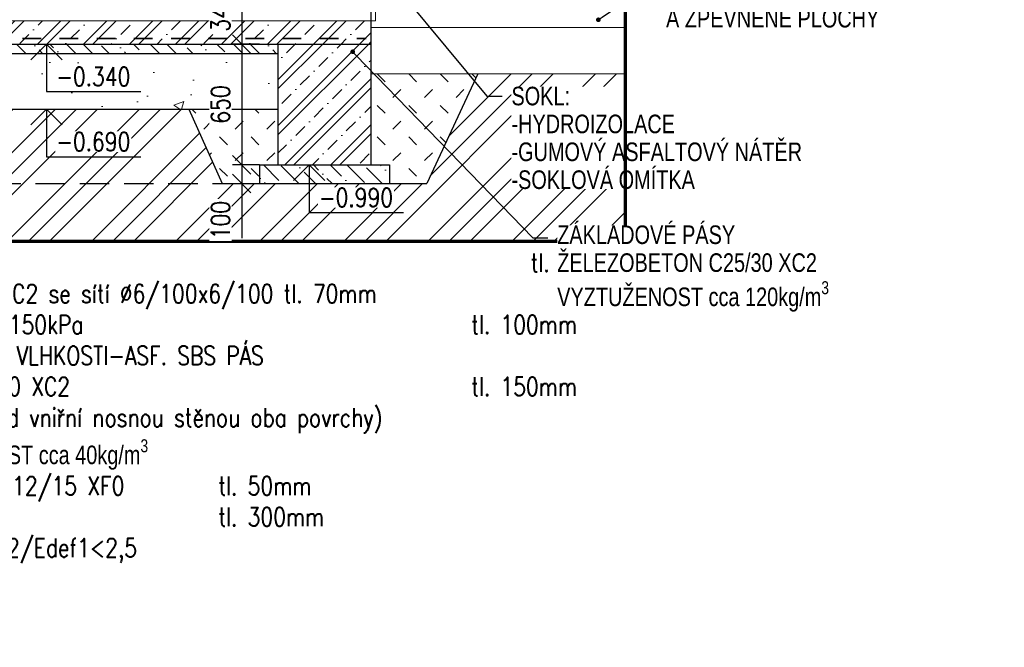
# Model space of a CAD drawing. Header units: millimetres. Extents: x -13560 to 57209, y -1473 to 35717.
# Tile 4 of 22: x 13265 to 18563, y 7394 to 10771. Entities that reach past the tile are written whole.
import ezdxf
from ezdxf import colors
from ezdxf.entities.mleader import LeaderData, LeaderLine
from ezdxf.math import Vec2, Vec3

# ---------------------------------------------------------------- set-up
doc = ezdxf.new("R2010")
doc.units = ezdxf.units.MM
doc.header["$LTSCALE"] = 50
doc.linetypes.add('B_CARA_04', pattern=[4, 2, -2])
doc.linetypes.add('HIDDEN', pattern=[9.525, 6.35, -3.175])
doc.layers.get('Defpoints').update_dxf_attribs({"color": 132})
for name, color, linetype, lineweight in [('CA_KOTY', 3, 'Continuous', 25), ('CA_NEVHRA', 3, 'HIDDEN', 25), ('CA_POHHRA18', 8, 'Continuous', 18), ('CA_POHHRA25', 7, 'Continuous', 25), ('CA_SRAFY', 9, 'Continuous', 13), ('CA_SVARSITE', 62, 'B_CARA_04', 35), ('CA_TEXT25', 7, 'Continuous', 25)]:
    doc.layers.add(name, color=color, linetype=linetype, lineweight=lineweight)
doc.layers.add('CA_PK', color=6, linetype='Continuous', lineweight=70, plot=False)
doc.layers.add('Obrysy', color=2, linetype='Continuous')
doc.styles.add('ROMANS', font='romans.shx', dxfattribs={"width": 0.8})
doc.dimstyles.new('A-50_(2.5)', dxfattribs={"dimscale": 50, "dimtxt": 2, "dimasz": 2, "dimexe": 1, "dimexo": 2, "dimgap": 0, "dimtad": 0, "dimdec": 0, "dimrnd": 1, "dimtxsty": 'ROMANS', "dimblk1": 'OBLIQUE', "dimblk2": 'OBLIQUE', "dimsah": 1, "dimcen": 2, "dimclrd": 256, "dimclre": 256, "dimclrt": 256, "dimadec": 1, "dimazin": 2, "dimtfac": 0.714286, "dimtdec": 0, "dimtmove": 0, "dimatfit": 3, "dimldrblk": 'DOTSMALL', "dimfxl": 7, "dimfxlon": 1, "dimtvp": 1.142857, "dimtfill": 1, "dimtolj": 1, "dimlwd": -1, "dimlwe": -1, "dimarcsym": 0})
pattern_1 = [(45, (0, 0), (-123.7437, 123.7437), []), (45, (49.5, 0), (-123.7437, 123.7437), []), (45, (148.5, 0), (-74.2462, 173.2412), [70, -35, 0, -35])]

# ---------------------------------------------------------------- blocks, each defined once
blk = doc.blocks.new('_Dot')
at = {"layer": 'Obrysy', "color": 0, "lineweight": -2}
blk.add_line((-0.5, 0), (-1, 0), dxfattribs=at)
at = {"layer": 'Obrysy', "color": 0, "const_width": 0.5}
blk.add_lwpolyline([(-0.25, 0, 1), (0.25, 0, 1)], format="xyb", close=True, dxfattribs=at)
blk = doc.blocks.new('_Oblique')
at = {"color": 0, "linetype": 'ByBlock', "lineweight": -2}
blk.add_line((-0.5, -0.5), (0.5, 0.5), dxfattribs=at)
blk = doc.blocks.new('*D94')
at = {"layer": 'CA_KOTY', "transparency": 16777216}
for p, q in [((14755, 10979.3), (14409.7, 10979.3)), ((14459.7, 10979.3), (14459.7, 10639.3)), ((14555, 10639.3), (14409.7, 10639.3))]:
    blk.add_line(p, q, dxfattribs=at)
at = {"layer": 'Defpoints', "color": 0, "transparency": 16777216}
for p in [(14855, 10979.3), (14459.7, 10639.3), (14655, 10639.3)]:
    blk.add_point(p, dxfattribs=at)
at = {"layer": 'CA_KOTY', "transparency": 16777216, "xscale": 100, "yscale": 100, "zscale": 100}
for p, rotation in [((14459.7, 10979.3), 90), ((14459.7, 10639.3), 270)]:
    blk.add_blockref('_Oblique', p, dxfattribs=dict(at, rotation=rotation))
at = {"layer": 'CA_KOTY', "transparency": 16777216, "insert": (14345.4, 10809.3), "char_height": 100, "attachment_point": 5, "rotation": 90, "style": 'ROMANS', "bg_fill": 3, "box_fill_scale": 1.1, "bg_fill_color": 256, "bg_fill_true_color": 13158600, "bg_fill_transparency": 0}
blk.add_mtext('\\A1;340', dxfattribs=at)
blk = doc.blocks.new('_DotSmall')
at = {"color": 0, "linetype": 'ByBlock', "const_width": 0.5}
blk.add_lwpolyline([(-0.0625, 0, 1), (0.0625, 0, 1)], format="xyb", close=True, dxfattribs=at)
blk = doc.blocks.new('*D95')
at = {"layer": 'CA_KOTY', "transparency": 16777216}
for p, q in [((14555, 10639.3), (14409.7, 10639.3)), ((14459.7, 10639.3), (14459.7, 9989.3)), ((14555, 9989.3), (14409.7, 9989.3))]:
    blk.add_line(p, q, dxfattribs=at)
at = {"layer": 'Defpoints', "color": 0, "transparency": 16777216}
for p in [(14655, 10639.3), (14459.7, 9989.3), (14655, 9989.3)]:
    blk.add_point(p, dxfattribs=at)
at = {"layer": 'CA_KOTY', "transparency": 16777216, "xscale": 100, "yscale": 100, "zscale": 100}
for p, rotation in [((14459.7, 10639.3), 90), ((14459.7, 9989.3), 270)]:
    blk.add_blockref('_Oblique', p, dxfattribs=dict(at, rotation=rotation))
at = {"layer": 'CA_KOTY', "transparency": 16777216, "insert": (14345.4, 10314.3), "char_height": 100, "attachment_point": 5, "rotation": 90, "style": 'ROMANS', "bg_fill": 3, "box_fill_scale": 1.1, "bg_fill_color": 256, "bg_fill_true_color": 13158600, "bg_fill_transparency": 0}
blk.add_mtext('\\A1;650', dxfattribs=at)
blk = doc.blocks.new('*D96')
at = {"layer": 'CA_KOTY', "transparency": 16777216}
for p, q in [((14555, 9989.3), (14409.7, 9989.3)), ((14459.7, 9989.3), (14459.7, 9889.3)), ((14455, 9889.3), (14509.7, 9889.3)), ((14459.7, 9889.3), (14459.7, 9595))]:
    blk.add_line(p, q, dxfattribs=at)
at = {"layer": 'Defpoints', "color": 0, "transparency": 16777216}
for p in [(14655, 9989.3), (14355, 9889.3), (14459.7, 9889.3)]:
    blk.add_point(p, dxfattribs=at)
at = {"layer": 'CA_KOTY', "transparency": 16777216, "xscale": 100, "yscale": 100, "zscale": 100}
for p, rotation in [((14459.7, 9989.3), 90), ((14459.7, 9889.3), 270)]:
    blk.add_blockref('_Oblique', p, dxfattribs=dict(at, rotation=rotation))
at = {"layer": 'CA_KOTY', "transparency": 16777216, "insert": (14345.4, 9692.2), "char_height": 100, "attachment_point": 5, "rotation": 90, "style": 'ROMANS', "bg_fill": 3, "box_fill_scale": 1.1, "bg_fill_color": 256, "bg_fill_true_color": 13158600, "bg_fill_transparency": 0}
blk.add_mtext('\\A1;100', dxfattribs=at)

msp = doc.modelspace()

# ---------------------------------------------------------------- hatches: boundary and pattern name
at = {"layer": 'CA_SRAFY'}
h = msp.add_hatch(dxfattribs=at)
h.set_pattern_fill('ZELEZOBETON', color=256, scale=35)
h.set_pattern_definition(pattern_1)
h.paths.add_polyline_path([(15155, 10764.3), (9455, 10764.3), (9455, 10639.3), (15155, 10639.3)])
h = msp.add_hatch(dxfattribs=at)
h.set_pattern_fill('ZELEZOBETON', color=256, scale=35)
h.set_pattern_definition(pattern_1)
h.paths.add_polyline_path([(15155, 10639.3), (14655, 10639.3), (14655, 9989.3), (15155, 9989.3)])
h.paths.add_polyline_path([(9955, 10639.3), (9455, 10639.3), (9455, 9989.3), (9955, 9989.3)])
at = {"layer": 'CA_SRAFY', "transparency": 33554687}
h = msp.add_hatch(dxfattribs=at)
h.set_pattern_fill('ANSI36', color=256, scale=20, angle=90)
h.paths.add_polyline_path([(14655, 10639.3), (9955, 10639.3), (9955, 10589.3), (14655, 10589.3)])
h = msp.add_hatch(dxfattribs=at)
h.set_pattern_fill('AR-CONC', color=256, scale=3)
h.paths.add_polyline_path([(14655, 10589.3), (9955, 10589.3), (9955, 10289.3), (14655, 10289.3)])
h = msp.add_hatch(dxfattribs=at)
h.set_pattern_fill('ZEM_PUVODNI', color=256, scale=80)
h.set_pattern_definition([(45, (0, 0), (-226.274, 226.274), []), (45, (113.14, 0), (-226.274, 226.274), []), (45, (226.27, 0), (-226.274, 226.274), [])])
h.paths.add_polyline_path([(14175, 10289.3), (10435, 10289.3), (10255, 9889.3), (9365, 9889.3), (9365, 9579.7), (16524.4, 9579.7), (16524.4, 10479.3), (15730, 10479.3), (15455, 9889.3), (14355, 9889.3)])
h = msp.add_hatch(dxfattribs=at)
h.set_pattern_fill('ZEM_NASYPANA', color=256, scale=60)
h.set_pattern_definition([(45, (0, 0), (0, 169.7056), [60, -180]), (135, (127.28, 84.85), (-169.7056, 1e-14), [60, -180])])
h.paths.add_polyline_path([(15730, 10479.3), (15155, 10479.3), (15155, 9989.3), (15255, 9989.3), (15255, 9889.3), (15455, 9889.3)])
h.paths.add_polyline_path([(14655, 10289.3), (14175, 10289.3), (14355, 9889.3), (14555, 9889.3), (14555, 9989.3), (14655, 9989.3)])
h.paths.add_polyline_path([(10435, 10289.3), (9955, 10289.3), (9955, 9989.3), (10055, 9989.3), (10055, 9889.3), (10255, 9889.3)])
h = msp.add_hatch(dxfattribs=at)
h.set_pattern_fill('ANSI36', color=256, scale=20, angle=90)
h.set_pattern_definition([(135, (0, -40), (-123.47852, 33.67596), [158.75, -31.75, 0, -31.75])])
h.paths.add_polyline_path([(15255, 9989.3), (14555, 9989.3), (14555, 9889.3), (15255, 9889.3)])

# ---------------------------------------------------------------- linework, layer by layer
at = {"layer": 'CA_POHHRA25'}
for p, q in [((15155, 11229.3), (15155, 9989.3)), ((9455, 10639.3), (15155, 10639.3)), ((14655, 10639.3), (14655, 9989.3)), ((9955, 10589.3), (14655, 10589.3)), ((15730, 10479.3), (15455, 9889.3)), ((9955, 10289.3), (14655, 10289.3)), ((14175, 10289.3), (14355, 9889.3)), ((14555, 9989.3), (15255, 9989.3)), ((14355, 9889.3), (15455, 9889.3))]:
    msp.add_line(p, q, dxfattribs=at)

# ---------------------------------------------------------------- next in the draw order: leaders
at = {"layer": 'CA_TEXT25'}
ml = msp.add_multileader_mtext('Standard', dxfattribs=at)
ml.set_content('\\A1;\\pxql,t38.4,40,41.6,43.2,44.8,46.4,48,49.6,51.2;- KERAMICKÁ DLAŽBA^I^I^I^I^Itl. 20mm\\P- BETON. MAZANINA C25/30 XC2 se sítí %%C6/100x6/100 tl. 70mm\\P- tepelná izolace eps, tuhost 150kPa^I^I^Itl. 100mm  \\P- HYDROIZOLACE PROTI ZEMNÍ VLHKOSTI-ASF. SBS PÁS\\P- ŽELEZOBETON.DESKA C25/30 XC2^I^I^Itl. 150mm\\P    se sítí %%C6/100x6/100 (pod vniřní nosnou stěnou oba povrchy)\\P\\pq*,tz;^I^I    {\\fTms Rmn|b0|i0|c238|p16;VYZTUŽENOST cca 40kg/m\\H0.7x;\\S3^ ;\\H1.42857x;\\P\\pql,t38.4,40,41.6,43.2,44.8,46.4,48,49.6,51.2;}- PODKLADNÍ VRSTVA BETON C12/15 XF0^I^Itl. 50mm\\P- HUTNĚNÝ PODSYP^I^I^I^I^Itl. 300mm\\P    Edef{\\H0.7x;\\S^ 2;\\H1.42857x;,min = 30 MPa, Edef2/Edef1<2,5}', color=256, style='ROMANS')
ml.set_leader_properties()
ml.set_arrow_properties(name='DOT')
ml.build(insert=Vec2(0, 0))
ml.multileader.update_dxf_attribs({"text_left_attachment_type": 3, "text_right_attachment_type": 6, "dogleg_length": 5, "arrow_head_size": 25})
ctx = ml.context
ctx.base_point, ctx.char_height, ctx.arrow_head_size, ctx.landing_gap_size, ctx.plane_origin = Vec3(11534.2, 7946.8), 100, 25, 0, Vec3(-6137.1, 14226.4)
ctx.left_attachment, ctx.right_attachment = 3, 6
notes = []
notes.append((ctx, [(0, (1, 1, 0), (11529.2, 7946.8), (1, 0), 5, [(6, [(11534.2, 10427.8), (11534.2, 10704.9), (11534.2, 10835.1), (11534.2, 10920.1), (11534.2, 10977.4), (11534.2, 10613.1), (11534.2, 10776.8)], 0, [])])]))
ctx.mtext.insert, ctx.mtext.rotation, ctx.mtext.defined_height, ctx.mtext.line_spacing_style, ctx.mtext.flow_direction = Vec3(11534.2, 9513.5), 6.283185, 957.1, 2, 5
ctx.mtext.has_bg_fill, ctx.mtext.bg_color, ctx.mtext.bg_scale_factor, ctx.mtext.bg_transparency, ctx.mtext.use_window_bg_color = 1, -1073741824, 1.05, 0, 1
for ctx, leaders in notes:
    for number, flags, end, landing, length, lines in leaders:
        leader = LeaderData()
        leader.index, (leader.has_last_leader_line, leader.has_dogleg_vector, leader.attachment_direction) = number, flags
        leader.last_leader_point, leader.dogleg_vector, leader.dogleg_length = Vec3(end), Vec3(landing), length
        for number, points, colour, breaks in lines:
            line = LeaderLine()
            line.index, line.vertices, line.color, line.breaks = number, Vec3.list(points), colors.encode_raw_color(colour), breaks
            leader.lines.append(line)
        ctx.leaders.append(leader)

# ---------------------------------------------------------------- next in the draw order: linework, layer by layer
at = {"layer": 'CA_KOTY'}
for points in [[(13325.6, 10555.3), (13409.6, 10639.3), (13493.6, 10555.3), (13409.6, 10639.3), (13325.6, 10555.3), (13409.6, 10639.3), (13409.6, 10383.4), (13916.8, 10383.4)], [(13325.6, 10205.3), (13409.6, 10289.3), (13493.6, 10205.3), (13409.6, 10289.3), (13325.6, 10205.3), (13409.6, 10289.3), (13409.6, 10033.4), (13916.8, 10033.4)]]:
    msp.add_lwpolyline(points, dxfattribs=at)
at = {"layer": 'CA_NEVHRA', "ltscale": 0.5}
msp.add_line((10255, 9889.3), (14355, 9889.3), dxfattribs=at)
at = {"layer": 'CA_POHHRA18'}
msp.add_lwpolyline([(9455, 10764.3), (15180, 10764.3), (15180, 11229.3)], dxfattribs=at)
at = {"layer": 'CA_POHHRA25'}
msp.add_line((14555, 9989.3), (14555, 9889.3), dxfattribs=at)
at = {"layer": 'CA_SVARSITE'}
msp.add_line((9480, 10669.3), (15130, 10669.3), dxfattribs=at)

# ---------------------------------------------------------------- next in the draw order: leaders
at = {"layer": 'CA_TEXT25'}
ml = msp.add_multileader_mtext('Standard', dxfattribs=at)
ml.set_content('\\A1;\\pxql,t38.4,40,41.6,43.2,44.8,46.4,48,49.6,51.2;- STŘEŠNÍ PVC FÓLIE^I^I^Itl. 1,5mm\\P- SEPARAČNÍ VRSTVA-GEOTEXTILIE 300g/m{\\H0.7x;\\S2^ ;}\\P- SPÁDOVÉ KLÍNY pro spád 3%^I^Itl. 20÷185mm\\P- TEPELNÁ IZOLACE EPS 100^I^Itl. 160mm\\P- PAROZÁBRANA-modifikovaný SBS pás\\P- PANELY SPIROLL-běžné vyztužení^Itl. 150mm\\P- PŘIZNANÝ POVRCH + NÁTĚR', color=256, style='ROMANS')
ml.set_leader_properties()
ml.set_arrow_properties(name='DOT')
ml.build(insert=Vec2(0, 0))
ml.multileader.update_dxf_attribs({"text_right_attachment_type": 6, "dogleg_length": 5, "arrow_head_size": 25})
ctx = ml.context
ctx.base_point, ctx.char_height, ctx.arrow_head_size, ctx.landing_gap_size, ctx.plane_origin = Vec3(12122, 16021.3), 100, 25, 0, Vec3(-5554.3, 18403.6)
ctx.right_attachment = 6
notes = []
notes.append((ctx, [(0, (1, 1, 0), (12117, 16021.3), (1, 0), 5, [(5, [(12117, 13989.6), (12117, 14151.8), (12117, 14423), (12117, 14073.6), (12117, 14234.5), (12117, 14348.8)], 0, [])])]))
ctx.mtext.insert, ctx.mtext.rotation, ctx.mtext.defined_height, ctx.mtext.line_spacing_style, ctx.mtext.flow_direction = Vec3(12122, 16071.3), 6.283185, 66.7, 2, 5
for ctx, leaders in notes:
    for number, flags, end, landing, length, lines in leaders:
        leader = LeaderData()
        leader.index, (leader.has_last_leader_line, leader.has_dogleg_vector, leader.attachment_direction) = number, flags
        leader.last_leader_point, leader.dogleg_vector, leader.dogleg_length = Vec3(end), Vec3(landing), length
        for number, points, colour, breaks in lines:
            line = LeaderLine()
            line.index, line.vertices, line.color, line.breaks = number, Vec3.list(points), colors.encode_raw_color(colour), breaks
            leader.lines.append(line)
        ctx.leaders.append(leader)

# ---------------------------------------------------------------- next in the draw order: texts
at = {"layer": 'CA_KOTY', "char_height": 100, "attachment_point": 7, "style": 'ROMANS', "bg_fill": 3, "box_fill_scale": 1.05, "bg_fill_color": 256, "bg_fill_transparency": 0}
for s, insert in [('-0.340', (13462.5, 10414.4)), ('-0.690', (13462.5, 10064.4))]:
    msp.add_mtext(s, dxfattribs=dict(at, insert=insert))

# ---------------------------------------------------------------- next in the draw order: leaders
at = {"layer": 'CA_TEXT25'}
ml = msp.add_multileader_mtext('Standard', dxfattribs=at)
ml.set_content('{\\fTms Rmn|b0|i0|c238|p16;SOKL:\\P-HYDROIZOLACE\\P-GUMOVÝ ASFALTOVÝ NÁTĚR\\P-SOKLOVÁ OMÍTKA }', color=256, style='ROMANS')
ml.set_leader_properties()
ml.set_arrow_properties(name='DOT')
ml.build(insert=Vec2(0, 0))
ml.multileader.update_dxf_attribs({"dogleg_length": 50, "arrow_head_size": 25})
ctx = ml.context
ctx.base_point, ctx.char_height, ctx.arrow_head_size, ctx.landing_gap_size, ctx.plane_origin = Vec3(15861.1, 10359.9), 100, 25, 50, Vec3(7769.6, -1708.4)
notes = []
notes.append((ctx, [(0, (1, 1, 0), (15779.4, 10359.9), (1, 0), 81.7, [(1, [(15166, 11096.6)], 0, [])])]))
ctx.mtext.insert, ctx.mtext.line_spacing_factor, ctx.mtext.line_spacing_style, ctx.mtext.flow_direction = Vec3(15911.1, 10409.9), 0.9, 2, 5
ctx.mtext.has_bg_fill, ctx.mtext.bg_color, ctx.mtext.bg_scale_factor, ctx.mtext.bg_transparency, ctx.mtext.use_window_bg_color = 1, -1073741824, 1, 0, 1
for ctx, leaders in notes:
    for number, flags, end, landing, length, lines in leaders:
        leader = LeaderData()
        leader.index, (leader.has_last_leader_line, leader.has_dogleg_vector, leader.attachment_direction) = number, flags
        leader.last_leader_point, leader.dogleg_vector, leader.dogleg_length = Vec3(end), Vec3(landing), length
        for number, points, colour, breaks in lines:
            line = LeaderLine()
            line.index, line.vertices, line.color, line.breaks = number, Vec3.list(points), colors.encode_raw_color(colour), breaks
            leader.lines.append(line)
        ctx.leaders.append(leader)

# ---------------------------------------------------------------- next in the draw order: linework, layer by layer
at = {"layer": 'CA_KOTY'}
msp.add_lwpolyline([(14739, 9905.3), (14823, 9989.3), (14907, 9905.3), (14823, 9989.3), (14739, 9905.3), (14823, 9989.3), (14823, 9733.4), (15330.2, 9733.4)], dxfattribs=at)
at = {"layer": 'CA_POHHRA18'}
for p, q in [((16524.4, 10729.3), (15155, 10729.3)), ((16524.4, 10479.3), (15155, 10479.3))]:
    msp.add_line(p, q, dxfattribs=at)

# ---------------------------------------------------------------- next in the draw order: texts
at = {"layer": 'CA_KOTY', "insert": (14875.9, 9764.4), "char_height": 100, "attachment_point": 7, "style": 'ROMANS', "bg_fill": 3, "box_fill_scale": 1.05, "bg_fill_color": 256, "bg_fill_transparency": 0}
msp.add_mtext('-0.990', dxfattribs=at)

# ---------------------------------------------------------------- next in the draw order: linework, layer by layer
at = {"layer": 'CA_PK'}
msp.add_lwpolyline([(9215, 9979.3), (9215, 9579.7), (16524.4, 9579.7), (16524.4, 11187.3)], dxfattribs=at)
at = {"layer": 'CA_POHHRA25'}
msp.add_line((15255, 9989.3), (15255, 9889.3), dxfattribs=at)

# ---------------------------------------------------------------- next in the draw order: dimensions: what is measured, and where the dimension line sits
at = {"layer": 'CA_KOTY'}
dim = msp.add_linear_dim(base=(14459.7, 10639.3), p1=(14855, 10979.3), p2=(14655, 10639.3), angle=90, dimstyle='A-50_(2.5)', dxfattribs=at)
dim.commit()
dim.dimension.update_dxf_attribs({"geometry": '*D94', "text_midpoint": (14345.4, 10809.3)})

# ---------------------------------------------------------------- next in the draw order: leaders
at = {"layer": 'CA_TEXT25'}
ml = msp.add_multileader_mtext('Standard', dxfattribs=at)
ml.set_content('{\\fTms Rmn|b0|i0|c238|p16;SOUČÁSTÍ OBJEKTU KOMUNIKACE\\PA ZPEVNĚNÉ PLOCHY}', color=256, style='ROMANS')
ml.set_leader_properties()
ml.set_arrow_properties(name='DOT')
ml.build(insert=Vec2(0, 0))
ml.multileader.update_dxf_attribs({"dogleg_length": 50, "arrow_head_size": 25})
ctx = ml.context
ctx.base_point, ctx.char_height, ctx.arrow_head_size, ctx.landing_gap_size, ctx.plane_origin = Vec3(16692.7, 10928.7), 100, 25, 50, Vec3(8757.1, -1459.8)
notes = []
notes.append((ctx, [(0, (1, 1, 0), (16610.9, 10928.7), (1, 0), 81.7, [(1, [(16378.6, 10770.1)], 0, [])])]))
ctx.mtext.insert, ctx.mtext.line_spacing_factor, ctx.mtext.line_spacing_style, ctx.mtext.flow_direction = Vec3(16742.7, 10978.7), 0.9, 2, 5
ctx.mtext.has_bg_fill, ctx.mtext.bg_color, ctx.mtext.bg_scale_factor, ctx.mtext.bg_transparency, ctx.mtext.use_window_bg_color = 1, -1073741824, 1, 0, 1
for ctx, leaders in notes:
    for number, flags, end, landing, length, lines in leaders:
        leader = LeaderData()
        leader.index, (leader.has_last_leader_line, leader.has_dogleg_vector, leader.attachment_direction) = number, flags
        leader.last_leader_point, leader.dogleg_vector, leader.dogleg_length = Vec3(end), Vec3(landing), length
        for number, points, colour, breaks in lines:
            line = LeaderLine()
            line.index, line.vertices, line.color, line.breaks = number, Vec3.list(points), colors.encode_raw_color(colour), breaks
            leader.lines.append(line)
        ctx.leaders.append(leader)

# ---------------------------------------------------------------- next in the draw order: dimensions: what is measured, and where the dimension line sits
at = {"layer": 'CA_KOTY'}
dim = msp.add_linear_dim(base=(14459.7, 9989.3), p1=(14655, 10639.3), p2=(14655, 9989.3), angle=90, dimstyle='A-50_(2.5)', dxfattribs=at)
dim.commit()
dim.dimension.update_dxf_attribs({"geometry": '*D95', "text_midpoint": (14345.4, 10314.3)})

# ---------------------------------------------------------------- next in the draw order: leaders
at = {"layer": 'CA_TEXT25'}
ml = msp.add_multileader_mtext('Standard', dxfattribs=at)
ml.set_content('\\A1;{\\fTms Rmn|b0|i0|c238|p16;ZÁKLADOVÉ PÁSY\\PŽELEZOBETON C25/30 XC2\\PVYZTUŽENOST cca 120kg/m\\H0.7x;\\S3^ ;}', color=256, style='ROMANS')
ml.set_leader_properties()
ml.set_arrow_properties(name='DOT')
ml.build(insert=Vec2(0, 0))
ml.multileader.update_dxf_attribs({"dogleg_length": 50, "arrow_head_size": 25})
ctx = ml.context
ctx.base_point, ctx.char_height, ctx.arrow_head_size, ctx.landing_gap_size, ctx.plane_origin = Vec3(16107.2, 9597), 100, 25, 50, Vec3(6343.4, -5718.2)
notes = []
notes.append((ctx, [(0, (1, 1, 0), (16025.5, 9597), (1, 0), 81.7, [(1, [(15057, 10598)], 0, [])])]))
ctx.mtext.insert, ctx.mtext.line_spacing_factor, ctx.mtext.line_spacing_style, ctx.mtext.flow_direction = Vec3(16157.2, 9663.7), 0.9, 2, 5
ctx.mtext.has_bg_fill, ctx.mtext.bg_color, ctx.mtext.bg_scale_factor, ctx.mtext.bg_transparency, ctx.mtext.use_window_bg_color = 1, -1073741824, 1, 0, 1
for ctx, leaders in notes:
    for number, flags, end, landing, length, lines in leaders:
        leader = LeaderData()
        leader.index, (leader.has_last_leader_line, leader.has_dogleg_vector, leader.attachment_direction) = number, flags
        leader.last_leader_point, leader.dogleg_vector, leader.dogleg_length = Vec3(end), Vec3(landing), length
        for number, points, colour, breaks in lines:
            line = LeaderLine()
            line.index, line.vertices, line.color, line.breaks = number, Vec3.list(points), colors.encode_raw_color(colour), breaks
            leader.lines.append(line)
        ctx.leaders.append(leader)

# ---------------------------------------------------------------- next in the draw order: dimensions: what is measured, and where the dimension line sits
at = {"layer": 'CA_KOTY'}
dim = msp.add_linear_dim(base=(14459.7, 9889.3), p1=(14655, 9989.3), p2=(14355, 9889.3), angle=90, dimstyle='A-50_(2.5)', dxfattribs=at)
dim.commit()
dim.dimension.update_dxf_attribs({"geometry": '*D96', "text_midpoint": (14345.4, 9692.2)})

doc.saveas('drawing.dxf')
